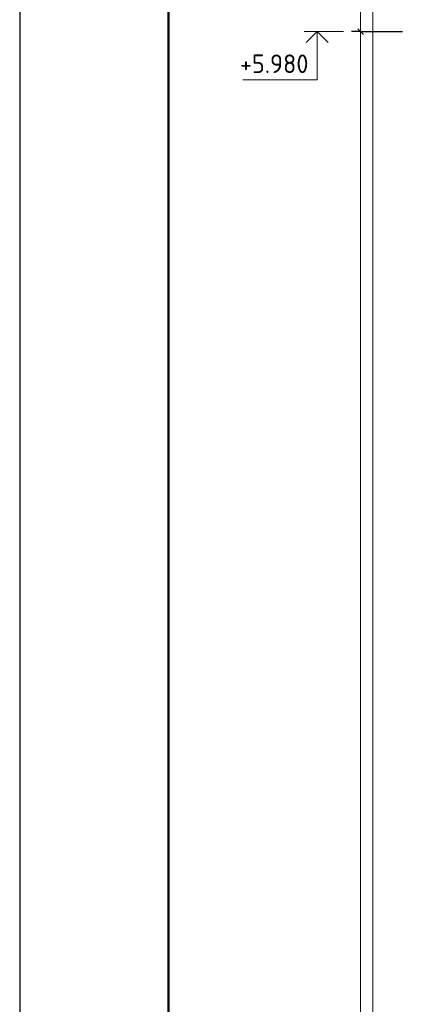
# Model space of a CAD drawing. Header units: millimetres. Extents: x 0 to 59400, y 0 to 42000.
# Tile 6 of 21: x 0 to 5200, y 22113 to 35356. Entities that reach past the tile are written whole.
import ezdxf

# ---------------------------------------------------------------- set-up
doc = ezdxf.new("R2010")
doc.units = ezdxf.units.MM
doc.layers.add('Standard', color=7, linetype='Continuous', lineweight=25)
doc.layers.add('Размерная линия_ общее', color=7, linetype='Continuous', lineweight=13)
doc.styles.add('ISOCPEUR', font='txt')

msp = doc.modelspace()

# ---------------------------------------------------------------- linework, layer by layer
at = {"layer": 'Standard', "color": 7, "linetype": 'Continuous', "lineweight": 25, "transparency": 33554687}
msp.add_line((2000, 41500), (2000, 1058), dxfattribs=at)
at = {"layer": 'Standard', "color": 7, "linetype": 'Continuous', "lineweight": 13, "transparency": 33554687}
msp.add_line((4356, 35196), (3826, 35196), dxfattribs=at)
at = {"layer": 'Standard', "color": 7, "linetype": 'Continuous', "lineweight": 25, "transparency": 33554687}
msp.add_lwpolyline([(0, 0), (59400, 0), (59400, 42000), (0, 42000), (0, 0)], close=True, dxfattribs=at)
at = {"layer": 'Standard', "color": 7, "linetype": 'Continuous', "lineweight": 50, "transparency": 33554687}
msp.add_lwpolyline([(2000, 41500), (58900, 41500), (58900, 500), (2000, 500), (2000, 41500)], close=True, dxfattribs=at)
at = {"layer": 'Standard', "color": 7, "linetype": 'Continuous', "lineweight": 13, "transparency": 33554687}
for points in [[(40400, 41500), (2000, 41500), (2000, 500), (40400, 500), (40400, 41500)], [(4000, 35196), (4000, 34546), (3000, 34546)]]:
    msp.add_lwpolyline(points, dxfattribs=at)
at = {"layer": 'Standard', "color": 254, "linetype": 'Continuous', "lineweight": 13, "true_color": 0xc4c4ff, "transparency": 33554687}
msp.add_lwpolyline([(4750, 1996), (13500, 1996), (13500, 39780), (4750, 39780), (4750, 1996)], dxfattribs=at)
at = {"layer": 'Standard', "color": 7, "linetype": 'Continuous', "lineweight": 35, "transparency": 33554687}
msp.add_lwpolyline([(4148, 35047), (4000, 35196), (3852, 35047)], dxfattribs=at)
at = {"layer": 'Размерная линия_ общее', "color": 7, "linetype": 'Continuous', "lineweight": 13, "transparency": 33554687}
for p, q in [((4586, 35196), (4586, 36296)), ((4586, 4496), (4586, 35196))]:
    msp.add_line(p, q, dxfattribs=at)
at = {"layer": 'Размерная линия_ общее', "color": 7, "linetype": 'Continuous', "lineweight": 25, "transparency": 33554687}
msp.add_line((4624, 35158), (4549, 35233), dxfattribs=at)
at = {"layer": 'Размерная линия_ общее', "color": 253, "linetype": 'Continuous', "lineweight": -3, "true_color": 0xa0a0a0, "transparency": 33554687}
for q in [(4461, 35196), (4711, 35196), (5150, 35196)]:
    msp.add_line((4586, 35196), q, dxfattribs=at)

# ---------------------------------------------------------------- texts
at = {"layer": 'Standard', "color": 7, "linetype": 'Continuous', "lineweight": 25, "transparency": 33554687, "insert": (2962, 34638), "char_height": 250, "width": 1067.86, "attachment_point": 7, "style": 'ISOCPEUR'}
msp.add_mtext('\\W0.95;+5.980', dxfattribs=at)

doc.saveas('drawing.dxf')
